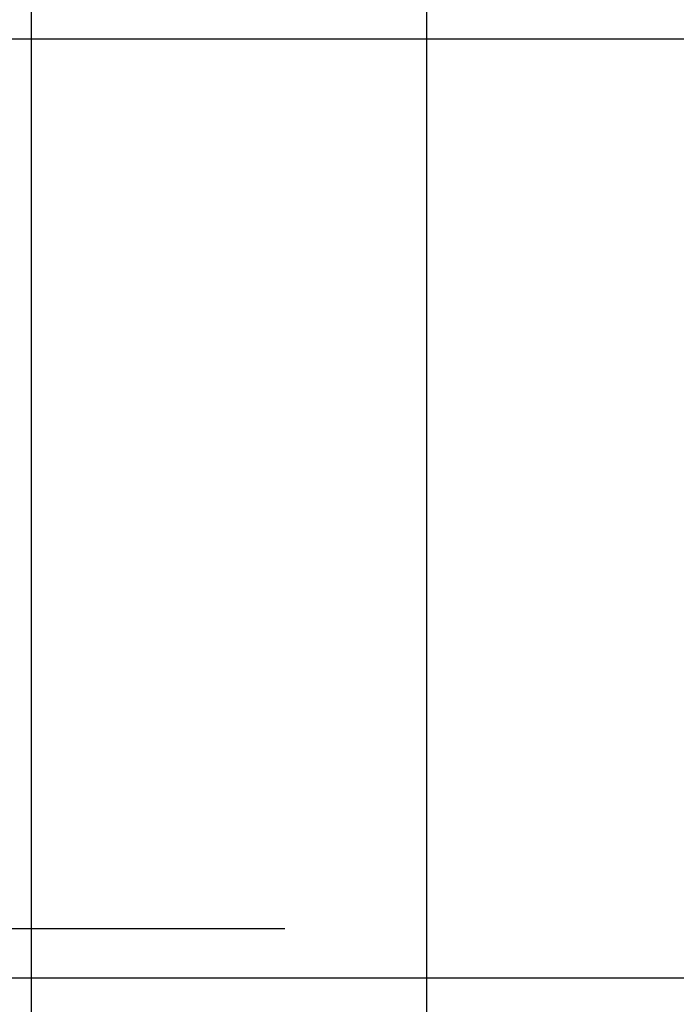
# Model space of a CAD drawing. Header units: millimetres. Extents: x 373037 to 682063, y 76092 to 274210.
# Tile 144 of 256: x 655274 to 655440, y 261188 to 261437. Entities that reach past the tile are written whole.
import ezdxf

# ---------------------------------------------------------------- set-up
doc = ezdxf.new("R2010")
doc.units = ezdxf.units.MM
doc.header["$LTSCALE"] = 100
doc.linetypes.add('ČERCHOVANÁ', pattern=[25.4, 12.7, -6.35, 0, -6.35])
doc.linetypes.add('ČÁRKOVANÁ', pattern=[19.05, 12.7, -6.35])
doc.layers.add('PUDORYS', color=253, linetype='CONTINUOUS')

msp = doc.modelspace()

# ---------------------------------------------------------------- linework, layer by layer
at = {"layer": 'PUDORYS', "color": 252, "linetype": 'ČERCHOVANÁ', "ltscale": 25, "true_color": 0x939598}
msp.add_line((682063.19, 261432.15), (654424.22, 261432.15), dxfattribs=at)
at = {"layer": 'PUDORYS', "color": 252, "ltscale": 100, "true_color": 0x939598}
msp.add_line((656131.09, 261432.15), (655363.73, 261432.15), dxfattribs=at)
at = {"layer": 'PUDORYS', "color": 252, "true_color": 0x939598}
for p, q in [((655340.76, 261207.15), (655015.07, 261207.15)), ((655340.76, 261207.15), (655015.07, 261207.15)), ((655576.64, 261194.65), (655270.64, 261194.65))]:
    msp.add_line(p, q, dxfattribs=at)
at = {"layer": 'PUDORYS', "color": 252, "ltscale": 15, "true_color": 0x939598}
msp.add_lwpolyline([(681376.64, 249832.15), (655276.64, 249832.15), (655276.64, 273032.15), (681376.64, 273032.15)], close=True, dxfattribs=at)
at = {"layer": 'PUDORYS', "color": 252, "true_color": 0x939598}
msp.add_lwpolyline([(681376.64, 249832.15), (655276.64, 249832.15), (655276.64, 273032.15), (681376.64, 273032.15)], close=True, dxfattribs=at)
at = {"layer": 'PUDORYS', "color": 252, "linetype": 'ČÁRKOVANÁ', "ltscale": 5, "true_color": 0x939598}
msp.add_lwpolyline([(681276.64, 249932.15), (655376.64, 249932.15), (655376.64, 272932.15), (681276.64, 272932.15)], close=True, dxfattribs=at)

doc.saveas('drawing.dxf')
